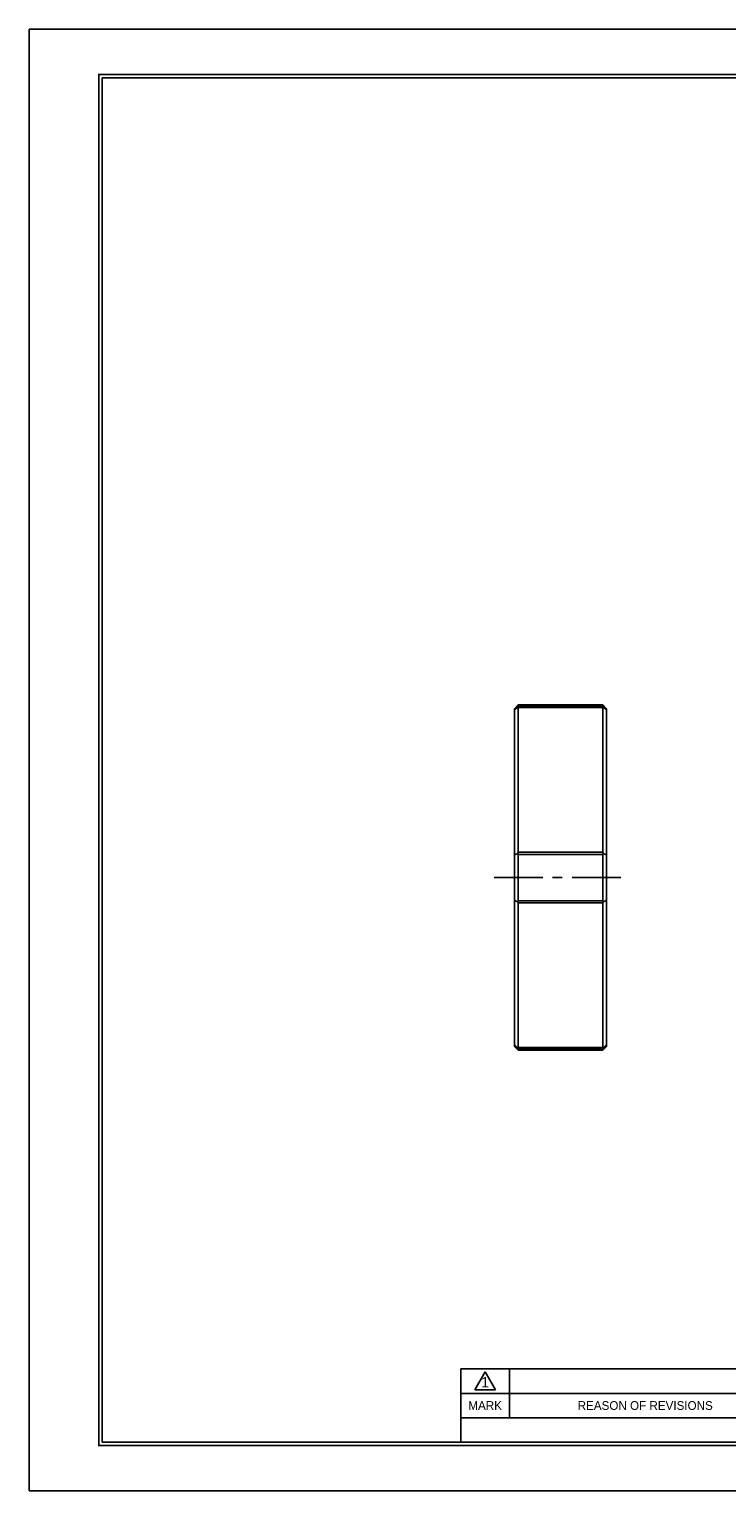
# Model space of a CAD drawing. Header units: millimetres. Extents: x 0 to 269, y 0 to 190.
# Tile 1 of 3: x 0 to 91, y 0 to 190. Entities that reach past the tile are written whole.
import ezdxf
from ezdxf.enums import TextEntityAlignment as Align

# ---------------------------------------------------------------- set-up
doc = ezdxf.new("R2010")
doc.units = ezdxf.units.MM
doc.linetypes.add('CENTER', pattern=[50.8, 31.75, -6.35, 6.35, -6.35])
for name, color, linetype in [('center', 1, 'CENTER'), ('L1', 7, 'CONTINUOUS'), ('OUTLINE', 7, 'CONTINUOUS')]:
    doc.layers.add(name, color=color, linetype=linetype)

# ---------------------------------------------------------------- blocks, each defined once
blk = doc.blocks.new('표제란')
at = {"layer": 'L1', "color": 0}
for p, q in [((297, 210), (0, 210)), ((0, 210), (0, 0)), ((0, 0), (297, 0))]:
    blk.add_line(p, q, dxfattribs=at)
at = {"layer": 'L1'}
for p, q in [((160, 17.5), (62, 17.5)), ((62, 17.5), (62, 7)), ((64, 14.51), (65.5, 17.1)), ((65.5, 17.1), (67, 14.51)), ((69, 17.5), (69, 10.5)), ((147, 14), (62, 14)), ((64, 14.51), (67, 14.51)), ((147, 10.5), (62, 10.5))]:
    blk.add_line(p, q, dxfattribs=at)
at = {"layer": 'L1', "const_width": 0.25}
blk.add_lwpolyline([(290.5, 6.5), (290.5, 203.5), (10, 203.5), (10, 6.5)], close=True, dxfattribs=at)
at = {"layer": 'L1'}
blk.add_lwpolyline([(290, 7), (290, 203), (10.5, 203), (10.5, 7)], close=True, dxfattribs=at)
for s, height, p in [('1', 1.5, (65.5, 15.61)), ('MARK', 1.25, (65.5, 12.25)), ('REASON OF REVISIONS', 1.25, (88.5, 12.25))]:
    blk.add_text(s, height=height, dxfattribs=at).set_placement(p, align=Align.MIDDLE_CENTER)
for tag, p in [('필렛', (179.25, 10.9)), ('모따기', (179.25, 8.3))]:
    blk.add_attdef(tag, text='', height=1.15, dxfattribs=at).set_placement(p, align=Align.MIDDLE_LEFT)
at = {"layer": 'OUTLINE', "ltscale": 0.5}
for tag, p, height in [('TITLE', (237.17, 24.41), 2.5), ('도번', (251.18, 15.64), 2.5), ('SCALE', (253.78, 9.55), 1.2), ('DATE', (277.02, 9.51), 1.2)]:
    blk.add_attdef(tag, p, '', height=height, dxfattribs=at)

msp = doc.modelspace()

# ---------------------------------------------------------------- linework, layer by layer
at = {"layer": 'center', "ltscale": 0.2}
msp.add_line((60.5383, 79.8732), (77.8601, 79.8732), dxfattribs=at)
at = {"layer": 'OUTLINE'}
for p, q in [((63.1952, 101.873), (63.6954, 102.3732)), ((63.1952, 101.873), (63.1952, 101.6748)), ((63.1952, 101.6748), (63.1952, 82.8203)), ((63.6952, 102.0285), (63.6444, 102.099)), ((63.6952, 102.0285), (63.6952, 83.1738)), ((74.6952, 102.0285), (63.6952, 102.0285)), ((74.6951, 102.1704), (63.6953, 102.1704)), ((63.6954, 102.3732), (74.695, 102.3732)), ((63.6954, 102.3732), (63.6954, 102.1704)), ((74.695, 102.3732), (75.1952, 101.873)), ((74.695, 102.3732), (74.695, 102.1704)), ((74.746, 102.099), (74.6952, 102.0285)), ((74.6952, 83.1738), (74.6952, 102.0285)), ((75.1952, 101.873), (75.1952, 101.6748)), ((75.1952, 101.6748), (75.1952, 82.8203)), ((63.1952, 82.8203), (63.1952, 76.9261)), ((63.6444, 83.0315), (63.6952, 83.1738)), ((63.6952, 83.1738), (74.6952, 83.1738)), ((63.6953, 82.8872), (74.6951, 82.8872)), ((63.6954, 82.8872), (63.6954, 76.8592)), ((74.695, 82.8872), (74.695, 76.8592)), ((74.746, 83.0315), (74.6952, 83.1738)), ((75.1952, 82.8203), (75.1952, 76.9261)), ((63.1952, 76.9261), (63.1952, 58.0716)), ((63.6952, 76.5726), (63.6444, 76.715)), ((74.6952, 76.5726), (63.6952, 76.5726)), ((63.6952, 76.5726), (63.6952, 57.7179)), ((74.6951, 76.8592), (63.6953, 76.8592)), ((74.746, 76.715), (74.6952, 76.5726)), ((74.6952, 57.7179), (74.6952, 76.5726)), ((75.1952, 76.9261), (75.1952, 58.0717)), ((63.1952, 58.0717), (63.1952, 57.8734)), ((63.6954, 57.3732), (63.1952, 57.8734)), ((63.6444, 57.6474), (63.6952, 57.7179)), ((63.6952, 57.7179), (74.6952, 57.7179)), ((63.6953, 57.576), (74.6951, 57.576)), ((63.6954, 57.576), (63.6954, 57.3732)), ((74.695, 57.3732), (63.6954, 57.3732)), ((75.1952, 57.8734), (74.695, 57.3732)), ((74.695, 57.576), (74.695, 57.3732)), ((74.6952, 57.7179), (74.746, 57.6474)), ((75.1952, 58.0717), (75.1952, 57.8734))]:
    msp.add_line(p, q, dxfattribs=at)
at = {"layer": 'OUTLINE', "extrusion": (0, 0, -1)}
for centre, major_axis, ratio, start_param, end_param in [((300673.2628, 212655.6649), (-300629.5676, -212578.2665), 0.00182382, 0.01275229, 0.01288191), ((-300534.8758, 212655.6673), (-300629.571, 212578.2689), 0.00182382, 3.12871074, 3.12884037), ((301189.5047, 213020.703), (-301145.8095, -212943.3047), 0.00182225, 6.27289151, 6.27302102), ((-301051.2347, 213020.7881), (-301145.9299, 212943.3898), 0.00182225, 3.15175694, 3.15188645), ((301189.5047, -212860.9566), (-301145.8095, 212943.3047), 0.00182225, 0.01016428, 0.01029379), ((-301051.2347, -212861.0417), (-301145.9299, -212943.3898), 0.00182225, 3.13129886, 3.13142837), ((302657.5297, -213899.007), (-302613.8344, 213981.3551), 0.00181783, 6.2703457, 6.2704749), ((-302518.8033, -213898.7694), (-302613.4985, -213981.1175), 0.00181783, 3.15430307, 3.15443227)]:
    msp.add_ellipse(centre, major_axis=major_axis, ratio=ratio, start_param=start_param, end_param=end_param, dxfattribs=at)
at = {"layer": 'OUTLINE'}
for points in [[(63.6444, 102.099), (63.6612, 102.1228), (63.6782, 102.1466), (63.6954, 102.1704)], [(74.6951, 102.1704), (74.7122, 102.1466), (74.7292, 102.1228), (74.746, 102.099)], [(63.6954, 82.8872), (63.6782, 82.9353), (63.6612, 82.9833), (63.6444, 83.0315)], [(74.746, 83.0315), (74.7292, 82.9833), (74.7122, 82.9353), (74.6951, 82.8872)], [(63.6444, 76.715), (63.6612, 76.7631), (63.6782, 76.8112), (63.6954, 76.8592)], [(74.6951, 76.8592), (74.7122, 76.8112), (74.7292, 76.7631), (74.746, 76.715)], [(63.6954, 57.576), (63.6782, 57.5998), (63.6612, 57.6236), (63.6444, 57.6474)], [(74.746, 57.6474), (74.7292, 57.6236), (74.7122, 57.5998), (74.6951, 57.576)]]:
    msp.add_open_spline(points, degree=3, dxfattribs=at)

# ---------------------------------------------------------------- block references
at = {"layer": 'OUTLINE', "xscale": 0.9065447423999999, "yscale": 0.9065447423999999, "zscale": 0.9065447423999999}
msp.add_blockref('표제란', (0, 0), dxfattribs=at)

doc.saveas('drawing.dxf')
